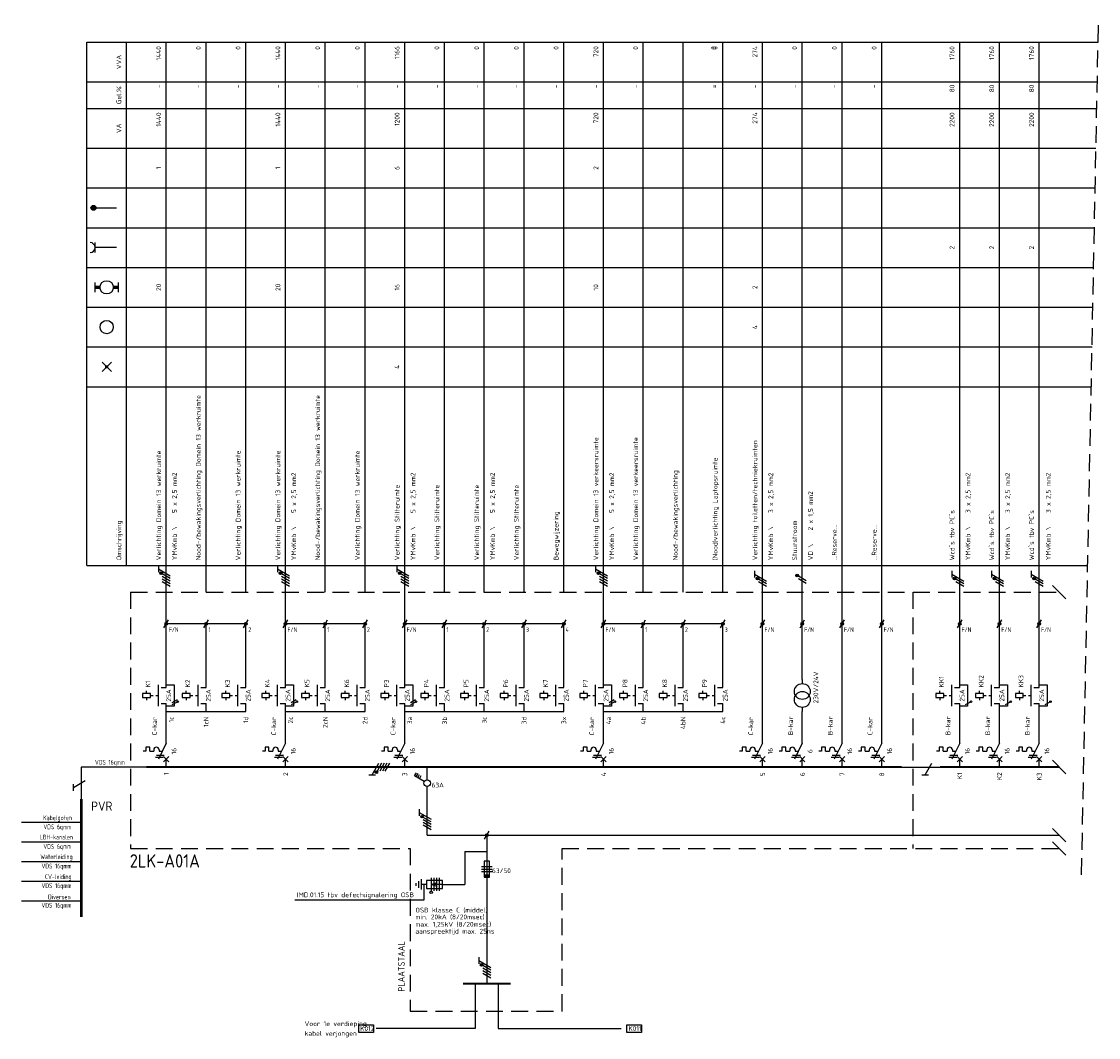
# Model space of a CAD drawing. Extents: x -1224 to 18134, y -20786 to 3554.
# Tile 51 of 88: x 5086 to 5492, y -18 to 365. Entities that reach past the tile are written whole.
import ezdxf
from ezdxf.enums import TextEntityAlignment as Align

# ---------------------------------------------------------------- set-up
doc = ezdxf.new("R2010")
doc.units = 0
doc.linetypes.add('HIDDEN', pattern=[9.525, 6.35, -3.175])
doc.linetypes.add('STABI11', pattern=[2, 1, -1])
doc.layers.get('0').update_dxf_attribs({"linetype": 'CONTINUOUS'})
for name, color, linetype in [('E-principe', 3, 'CONTINUOUS'), ('E-tekst', 2, 'CONTINUOUS'), ('EL$1----', 3, 'CONTINUOUS'), ('EL$1----_1LK-A08', 3, 'CONTINUOUS'), ('EL$1----_2LK-A02', 3, 'CONTINUOUS'), ('kast', 1, 'CONTINUOUS')]:
    doc.layers.add(name, color=color, linetype=linetype)
doc.styles.add('BURO-018', font='ISO.shx', dxfattribs={"height": 1.8})
doc.styles.add('BURO-035', font='ISO.shx', dxfattribs={"height": 3.5})
doc.styles.add('BURO-050', font='ISO.shx', dxfattribs={"height": 5})
doc.styles.get("Standard").update_dxf_attribs({"font": 'iso.shx'})

# ---------------------------------------------------------------- blocks, each defined once
blk = doc.blocks.new('HL3')
at = {"color": 0, "linetype": 'Continuous'}
for p, q in [((-3, 6.98), (-3, 4.48)), ((-3, 5.73), (1.5, 3.13)), ((1.5, 2.13), (-1.5, 3.87)), ((1.5, 1.13), (-1.5, 2.87)), ((1.5, 0.13), (-1.5, 1.87)), ((1.5, -0.87), (-1.5, 0.87))]:
    blk.add_line(p, q, dxfattribs=at)
at = {"color": 0, "linetype": 'Continuous', "const_width": 0.5}
blk.add_lwpolyline([(-1.68, 4.12, 1), (-2.18, 4.12, 1)], format="xyb", close=True, dxfattribs=at)
at = {"color": 0, "linetype": 'Continuous'}
blk.add_circle((-1.93, 4.12), 0.5, dxfattribs=at)
blk = doc.blocks.new('0302A1_')
at = {"color": 0, "linetype": 'Continuous'}
blk.add_line((-0.87, -1.5), (0.87, 1.5), dxfattribs=at)
at = {"color": 0, "const_width": 0.5}
blk.add_lwpolyline([(-0.25, 0, 1), (0.25, 0, 1)], format="xyb", close=True, dxfattribs=at)
at = {"color": 0, "linetype": 'Continuous'}
blk.add_circle((0, 0), 0.5, dxfattribs=at)
blk = doc.blocks.new('E00515')
at = {"color": 0, "linetype": 'Continuous'}
for p, q in [((6, 1.5), (0, 1.5)), ((0, 1.5), (0, -1.5)), ((0, 0), (4, 0)), ((1.25, -2.5), (1.25, 2.5)), ((2.25, -2.5), (2.25, 2.5)), ((4, 0), (2.5, 0.5)), ((2.5, -0.5), (4, 0)), ((3.25, -2.5), (3.25, 2.5)), ((4.25, -2.5), (4.25, 2.5)), ((6, -1.5), (6, 1.5)), ((6, 0), (8, 0)), ((8, -2), (8, 2)), ((9, -1.25), (9, 1.25)), ((10, -0.5), (10, 0.5)), ((0, -1.5), (6, -1.5))]:
    blk.add_line(p, q, dxfattribs=at)
blk.add_circle((4.25, 3), 0.5, dxfattribs=at)
blk = doc.blocks.new('L1')
at = {"color": 0, "linetype": 'Continuous'}
for p, q in [((-3, 73.98), (-3, 71.48)), ((-3, 72.73), (1.5, 70.13)), ((1.5, 69.13), (-1.5, 70.87)), ((1.5, 68.13), (-1.5, 69.87))]:
    blk.add_line(p, q, dxfattribs=at)
at = {"color": 0, "linetype": 'Continuous', "const_width": 0.5}
blk.add_lwpolyline([(-1.68, 71.12, 1), (-2.18, 71.12, 1)], format="xyb", close=True, dxfattribs=at)
at = {"color": 0, "linetype": 'Continuous'}
blk.add_circle((-1.93, 71.12), 0.5, dxfattribs=at)
blk = doc.blocks.new('00P')
at = {"color": 0, "linetype": 'Continuous'}
for p, q in [((0, 31), (3, 31)), ((3, 31), (3, 23)), ((3, 23), (0, 23))]:
    blk.add_line(p, q, dxfattribs=at)
blk = doc.blocks.new('RAIL3')
at = {"color": 0, "linetype": 'Continuous'}
for p, q in [((-6, 0), (6, 0)), ((1.73, 3), (-0.87, -1.5)), ((2.98, 3), (0.48, 3))]:
    blk.add_line(p, q, dxfattribs=at)
blk = doc.blocks.new('L3')
at = {"color": 0, "linetype": 'Continuous'}
for p, q in [((-3, 75.98), (-3, 73.48)), ((-3, 74.73), (1.5, 72.13)), ((1.5, 71.13), (-1.5, 72.87)), ((1.5, 70.13), (-1.5, 71.87)), ((1.5, 69.13), (-1.5, 70.87)), ((1.5, 68.13), (-1.5, 69.87))]:
    blk.add_line(p, q, dxfattribs=at)
at = {"color": 0, "linetype": 'Continuous', "const_width": 0.5}
blk.add_lwpolyline([(-1.68, 73.12, 1), (-2.18, 73.12, 1)], format="xyb", close=True, dxfattribs=at)
at = {"color": 0, "linetype": 'Continuous'}
blk.add_circle((-1.93, 73.12), 0.5, dxfattribs=at)
blk = doc.blocks.new('B26')
at = {"color": 0, "linetype": 'Continuous'}
for p, q in [((0, 9), (0, 21)), ((0, 9), (-3, 3)), ((-7.75, 6), (-8.75, 6)), ((-7.75, 7.5), (-7.75, 6)), ((-6.25, 7.5), (-7.75, 7.5)), ((-6.25, 6), (-6.25, 7.5)), ((-6.25, 6), (-4.75, 6)), ((-4.75, 6.5), (-4.75, 6)), ((-3.75, 4.5), (-0.75, 4.5)), ((-2.75, 6.5), (-2.75, 6)), ((-2.75, 6), (-1.5, 6)), ((-4.125, 3.75), (-1.125, 3.75)), ((-1, 4), (1, 2)), ((-1, 2), (1, 4)), ((0, 0), (0, 3))]:
    blk.add_line(p, q, dxfattribs=at)
blk.add_arc((-3.75, 6.5), 1, 0, 180, dxfattribs=at)
at = {"color": 1, "style": 'BURO-018'}
blk.add_attdef('E_VRIJ1', (-3.548, 12), '', height=1.8, rotation=90, dxfattribs=at)
at = {"color": 1, "linetype": 'Continuous', "style": 'BURO-018'}
blk.add_attdef('E_IIA', text='', height=1.8, rotation=90, dxfattribs=at).set_placement((2, 6), align=Align.TOP_CENTER)
blk = doc.blocks.new('M2')
at = {"color": 0, "linetype": 'Continuous'}
for p, q in [((0, 30), (0, 33)), ((-7.5, 27.75), (-7.5, 28.75)), ((-3, 23), (-3, 31)), ((-2, 30), (0, 30)), ((-6, 27.75), (-9, 27.75)), ((-9, 27.75), (-9, 26.25)), ((-9, 26.25), (-6, 26.25)), ((-7.5, 26.25), (-7.5, 25.25)), ((-6, 26.25), (-6, 27.75)), ((-6, 27.25), (-6, 27.25)), ((-2, 24), (0, 24)), ((0, 21), (0, 24))]:
    blk.add_line(p, q, dxfattribs=at)
at = {"color": 0, "linetype": 'STABI11'}
blk.add_line((-6, 27), (-3, 27), dxfattribs=at)
at = {"color": 1, "linetype": 'Continuous', "style": 'BURO-018'}
blk.add_attdef('E_VRIJ1', (-6, 30), '', height=1.8, rotation=90, dxfattribs=at)
blk.add_attdef('E_IMS', text='', height=1.8, rotation=90, dxfattribs=at).set_placement((0, 27), align=Align.TOP_CENTER)
blk = doc.blocks.new('b1s')
at = {"color": 0, "linetype": 'Continuous'}
blk.add_line((0, 33), (0, 54), dxfattribs=at)
blk = doc.blocks.new('m1s')
at = {"color": 0, "linetype": 'Continuous'}
blk.add_line((0, 54), (0, 66), dxfattribs=at)
blk = doc.blocks.new('m1')
at = {"color": 0, "linetype": 'Continuous'}
blk.add_line((0, 21), (0, 33), dxfattribs=at)
blk = doc.blocks.new('M13')
at = {"color": 0, "linetype": 'Continuous'}
for p, q in [((0, 33), (0, 31.5)), ((0, 22.5), (0, 21))]:
    blk.add_line(p, q, dxfattribs=at)
for centre in [(0, 28.5), (0, 25.5)]:
    blk.add_circle(centre, 3, dxfattribs=at)
at = {"color": 1, "linetype": 'Continuous', "style": 'BURO-018'}
blk.add_attdef('E_VRIJ1', (6, 24), '', height=1.8, rotation=90, dxfattribs=at)
blk = doc.blocks.new('KOLNR1')
at = {"color": 0, "linetype": 'Continuous'}
for p, q in [((1.41, -1.41), (-1.41, 1.41)), ((-1.41, -1.41), (1.41, 1.41))]:
    blk.add_line(p, q, dxfattribs=at)
at = {"color": 0, "linetype": 'Continuous', "const_width": 0.5}
blk.add_lwpolyline([(-0.25, 0, 1), (0.25, 0, 1)], format="xyb", close=True, dxfattribs=at)
blk = doc.blocks.new('KOLNR3')
at = {"color": 0, "linetype": 'Continuous'}
blk.add_circle((0, 0), 2, dxfattribs=at)
blk = doc.blocks.new('KOLNR5')
at = {"color": 0, "linetype": 'Continuous'}
for p, q in [((-3.5, -1.5), (-3.5, 1.5)), ((3.5, 1.5), (3.5, -1.5))]:
    blk.add_line(p, q, dxfattribs=at)
at = {"color": 0, "linetype": 'Continuous', "const_width": 1}
for points in [[(-2, 0), (-3.5, 0)], [(2, 0), (3.5, 0)]]:
    blk.add_lwpolyline(points, dxfattribs=at)
at = {"color": 0, "linetype": 'Continuous'}
blk.add_circle((0, 0), 2, dxfattribs=at)
blk = doc.blocks.new('KOLNR6')
at = {"color": 0, "linetype": 'Continuous'}
for p, q in [((-3.5, -1.5), (-3.5, 1.5)), ((3, 0), (-3.5, 0))]:
    blk.add_line(p, q, dxfattribs=at)
blk.add_arc((-5, 0), 1.5, 270, 90, dxfattribs=at)
blk = doc.blocks.new('KOLNR8')
at = {"color": 0, "linetype": 'Continuous'}
blk.add_line((-4, 0), (3, 0), dxfattribs=at)
at = {"color": 0, "linetype": 'Continuous', "const_width": 0.75}
blk.add_lwpolyline([(-4, -0.375, 1), (-4, 0.375, 1)], format="xyb", close=True, dxfattribs=at)
at = {"color": 0, "linetype": 'Continuous'}
blk.add_circle((-4, 0), 0.75, dxfattribs=at)
blk = doc.blocks.new('1P')
at = {"color": 0, "linetype": 'Continuous'}
blk.add_line((1.5, 0.87), (-1.5, -0.87), dxfattribs=at)

msp = doc.modelspace()

# ---------------------------------------------------------------- linework, layer by layer
at = {"layer": 'E-principe'}
for p, q in [((5133.07, 83.7), (5108.5, 83.7)), ((5108.5, 62.71), (5085.94, 62.71)), ((5108.5, 55.32), (5085.94, 55.32)), ((5108.5, 47.92), (5085.94, 47.92)), ((5108.5, 40.53), (5085.94, 40.53)), ((5108.5, 33.13), (5085.94, 33.13))]:
    msp.add_line(p, q, dxfattribs=at)
at = {"layer": 'E-principe', "const_width": 1}
msp.add_lwpolyline([(5108.5, 71.7), (5108.5, 27.1)], dxfattribs=at)
at = {"layer": 'EL$1----', "linetype": 'HIDDEN'}
msp.add_line((5485.94, 42.99), (5492.32, 364.99), dxfattribs=at)
at = {"layer": 'EL$1----', "linetype": 'Continuous'}
for p, q in [((5382.07, 153.99), (5379.07, 155.72)), ((5382.07, 152.99), (5379.07, 154.72)), ((5234.24, 80.36), (5234.94, 81.57)), ((5238.99, 78.95), (5238.99, 83.7)), ((5237.91, 78.24), (5234.24, 80.36)), ((5234.85, 80.01), (5235.55, 81.22)), ((5235.45, 79.66), (5236.15, 80.87)), ((5236.06, 79.31), (5236.76, 80.52)), ((5238.99, 58.01), (5238.99, 76.28)), ((5259.49, 46.17), (5263.49, 46.17)), ((5259.49, 45.17), (5263.49, 45.17)), ((5262.49, 48.17), (5260.49, 48.17)), ((5260.49, 48.17), (5260.49, 42.17)), ((5262.49, 42.17), (5262.49, 48.17)), ((5263.49, 44.17), (5259.49, 44.17)), ((5260.49, 42.17), (5262.49, 42.17)), ((5258.49, 11.92), (5258.49, 9.42)), ((5258.49, 10.67), (5262.99, 8.07)), ((5262.99, 7.07), (5259.99, 8.8)), ((5262.99, 6.07), (5259.99, 7.8)), ((5262.99, 5.07), (5259.99, 6.8)), ((5262.99, 4.07), (5259.99, 5.8))]:
    msp.add_line(p, q, dxfattribs=at)
at = {"layer": 'EL$1----'}
for p, q in [((5479.99, 147.17), (5474.93, 152.23)), ((5155.57, 137.7), (5140.57, 137.7)), ((5170.57, 137.7), (5155.57, 137.7)), ((5200.57, 137.7), (5185.57, 137.7)), ((5215.57, 137.7), (5200.57, 137.7)), ((5245.57, 137.7), (5230.57, 137.7)), ((5260.57, 137.7), (5245.57, 137.7)), ((5275.57, 137.7), (5260.57, 137.7)), ((5290.57, 137.7), (5275.57, 137.7)), ((5320.57, 137.7), (5305.57, 137.7)), ((5335.57, 137.7), (5320.57, 137.7)), ((5350.57, 137.7), (5335.57, 137.7)), ((5479.99, 81.17), (5474.93, 86.23)), ((5418.07, 83.7), (5432.46, 83.7)), ((5238.99, 58.01), (5477.46, 58.01)), ((5261.49, 58.01), (5261.49, 1.94)), ((5479.99, 55.47), (5474.93, 60.54)), ((5479.99, 50.43), (5474.93, 55.5)), ((5253.27, 51.81), (5261.49, 51.81)), ((5253.27, 51.81), (5253.27, 39.43)), ((5237.75, 39.43), (5237.75, 33.41)), ((5244.75, 39.43), (5253.27, 39.43)), ((5237.75, 33.41), (5189.08, 33.41)), ((5257.13, 1.94), (5257.13, -14.99)), ((5265.85, 1.94), (5265.85, -14.99)), ((5257.13, -14.99), (5219.8, -14.99)), ((5265.85, -14.99), (5312.18, -14.99))]:
    msp.add_line(p, q, dxfattribs=at)
at = {"layer": 'EL$1----', "color": 1, "linetype": 'Continuous'}
for p, q in [((5426.9, 80.7), (5429.49, 85.2)), ((5425.65, 80.7), (5428.15, 80.7))]:
    msp.add_line(p, q, dxfattribs=at)
at = {"layer": 'EL$1----', "linetype": 'Continuous', "const_width": 0.5}
for points in [[(5378.89, 155.97, 1), (5378.39, 155.97, 1)], [(5259.81, 9.05, 1), (5259.31, 9.05, 1)]]:
    msp.add_lwpolyline(points, format="xyb", close=True, dxfattribs=at)
at = {"layer": 'EL$1----', "linetype": 'Continuous', "const_width": 0.7}
msp.add_lwpolyline([(5252.49, 1.94), (5270.49, 1.94)], dxfattribs=at)
at = {"layer": 'EL$1----', "linetype": 'Continuous'}
for centre, radius in [((5378.64, 155.97), 0.5), ((5238.99, 77.62), 1.25), ((5259.56, 9.05), 0.5)]:
    msp.add_circle(centre, radius, dxfattribs=at)
at = {"layer": 'EL$1----'}
for centre in [(5144.84, 108.36), (5189.84, 108.36), (5234.84, 108.36), (5309.84, 108.36), (5444.23, 108.36), (5459.23, 108.36), (5474.23, 108.36)]:
    msp.add_circle(centre, 0.283, dxfattribs=at)
at = {"layer": 'EL$1----', "linetype": 'Continuous'}
msp.add_solid([(5260.49, 42.17), (5260.49, 43.17), (5262.49, 42.17), (5262.49, 43.17)], dxfattribs=at)
at = {"layer": 'EL$1----_1LK-A08', "color": 2}
for p, q in [((5213.17, -13.57), (5218.7, -13.57)), ((5213.17, -16.41), (5213.17, -13.57)), ((5218.7, -13.57), (5218.7, -16.41)), ((5314.4, -13.57), (5319.93, -13.57)), ((5314.4, -16.41), (5314.4, -13.57)), ((5319.93, -13.57), (5319.93, -16.41)), ((5218.7, -16.41), (5213.17, -16.41)), ((5319.93, -16.41), (5314.4, -16.41))]:
    msp.add_line(p, q, dxfattribs=at)
at = {"layer": 'EL$1----_2LK-A02', "color": 1}
for p, q in [((5110.57, 357.2), (5492.16, 357.2)), ((5110.57, 159.7), (5110.57, 357.2)), ((5125.57, 159.7), (5125.57, 357.2)), ((5110.57, 342.2), (5491.87, 342.2)), ((5110.57, 332.2), (5491.67, 332.2)), ((5110.57, 317.2), (5491.37, 317.2)), ((5110.57, 302.2), (5491.07, 302.2)), ((5110.57, 287.2), (5490.78, 287.2)), ((5110.57, 272.2), (5490.48, 272.2)), ((5110.57, 257.2), (5490.18, 257.2)), ((5110.57, 242.2), (5489.89, 242.2)), ((5110.57, 227.2), (5489.59, 227.2)), ((5110.57, 159.7), (5488.25, 159.7))]:
    msp.add_line(p, q, dxfattribs=at)
at = {"layer": 'EL$1----_2LK-A02'}
for p, q in [((5140.57, 149.7), (5140.57, 357.2)), ((5155.57, 149.7), (5155.57, 357.2)), ((5170.57, 149.7), (5170.57, 357.2)), ((5185.57, 149.7), (5185.57, 357.2)), ((5200.57, 149.7), (5200.57, 357.2)), ((5215.57, 149.7), (5215.57, 357.2)), ((5230.57, 149.7), (5230.57, 357.2)), ((5245.57, 149.7), (5245.57, 357.2)), ((5260.57, 149.7), (5260.57, 357.2)), ((5275.57, 149.7), (5275.57, 357.2)), ((5290.57, 149.7), (5290.57, 357.2)), ((5305.57, 149.7), (5305.57, 357.2)), ((5320.57, 149.7), (5320.57, 357.2)), ((5335.57, 149.7), (5335.57, 357.2)), ((5350.57, 149.7), (5350.57, 357.2)), ((5365.57, 149.7), (5365.57, 357.2)), ((5380.57, 149.7), (5380.57, 357.2)), ((5395.57, 149.7), (5395.57, 357.2)), ((5410.57, 149.7), (5410.57, 357.2)), ((5439.96, 149.7), (5439.96, 357.2)), ((5454.96, 149.7), (5454.96, 357.2)), ((5469.96, 149.7), (5469.96, 357.2)), ((5140.57, 104.7), (5155.57, 104.7)), ((5155.57, 104.7), (5170.57, 104.7)), ((5185.57, 104.7), (5200.57, 104.7)), ((5200.57, 104.7), (5215.57, 104.7)), ((5230.57, 104.7), (5290.57, 104.7)), ((5305.57, 104.7), (5350.57, 104.7))]:
    msp.add_line(p, q, dxfattribs=at)
at = {"layer": 'EL$1----_2LK-A02', "color": 1, "linetype": 'HIDDEN'}
for p, q in [((5127.07, 149.7), (5477.46, 149.7)), ((5127.07, 149.7), (5127.07, 52.97)), ((5422.32, 149.7), (5422.32, 52.97))]:
    msp.add_line(p, q, dxfattribs=at)
at = {"layer": 'EL$1----_2LK-A02'}
for points in [[(5148.07, 83.7, 0.7, 0.7, 0), (5133.07, 83.7, 0.7, 0.7, 0)], [(5163.07, 83.7, 0.7, 0.7, 0), (5148.07, 83.7, 0.7, 0.7, 0)], [(5178.07, 83.7, 0.7, 0.7, 0), (5163.07, 83.7, 0.7, 0.7, 0)], [(5193.07, 83.7, 0.7, 0.7, 0), (5178.07, 83.7, 0.7, 0.7, 0)], [(5208.07, 83.7, 0.7, 0.7, 0), (5193.07, 83.7, 0.7, 0.7, 0)], [(5223.07, 83.7, 0.7, 0.7, 0), (5208.07, 83.7, 0.7, 0.7, 0)], [(5238.07, 83.7, 0.7, 0.7, 0), (5223.07, 83.7, 0.7, 0.7, 0)], [(5253.07, 83.7, 0.7, 0.7, 0), (5238.07, 83.7, 0.7, 0.7, 0)], [(5268.07, 83.7, 0.7, 0.7, 0), (5253.07, 83.7, 0.7, 0.7, 0)], [(5283.07, 83.7, 0.7, 0.7, 0), (5268.07, 83.7, 0.7, 0.7, 0)], [(5298.07, 83.7, 0.7, 0.7, 0), (5283.07, 83.7, 0.7, 0.7, 0)], [(5313.07, 83.7, 0.7, 0.7, 0), (5298.07, 83.7, 0.7, 0.7, 0)], [(5328.07, 83.7, 0.7, 0.7, 0), (5313.07, 83.7, 0.7, 0.7, 0)], [(5343.07, 83.7, 0.7, 0.7, 0), (5328.07, 83.7, 0.7, 0.7, 0)], [(5358.07, 83.7, 0.7, 0.7, 0), (5343.07, 83.7, 0.7, 0.7, 0)], [(5373.07, 83.7, 0.7, 0.7, 0), (5358.07, 83.7, 0.7, 0.7, 0)], [(5388.07, 83.7, 0.7, 0.7, 0), (5373.07, 83.7, 0.7, 0.7, 0)], [(5403.07, 83.7, 0.7, 0.7, 0), (5388.07, 83.7, 0.7, 0.7, 0)], [(5418.07, 83.7, 0.7, 0.7, 0), (5403.07, 83.7, 0.7, 0.7, 0)], [(5447.46, 83.7, 0.7, 0.7, 0), (5432.46, 83.7, 0.7, 0.7, 0)], [(5462.46, 83.7, 0.7, 0.7, 0), (5447.46, 83.7, 0.7, 0.7, 0)], [(5477.46, 83.7, 0.7, 0.7, 0), (5462.46, 83.7, 0.7, 0.7, 0)]]:
    msp.add_lwpolyline(points, format="xyseb", dxfattribs=at)
at = {"layer": 'kast', "color": 1, "linetype": 'HIDDEN'}
for p, q in [((5127.07, 52.97), (5232.65, 52.97)), ((5289.89, 52.97), (5477.46, 52.97))]:
    msp.add_line(p, q, dxfattribs=at)
at = {"layer": 'kast', "linetype": 'HIDDEN'}
for p, q in [((5232.65, 52.97), (5232.65, -8.37)), ((5289.89, -8.37), (5289.89, 52.97)), ((5232.65, -8.37), (5289.89, -8.37))]:
    msp.add_line(p, q, dxfattribs=at)

# ---------------------------------------------------------------- block references
at = {"layer": 'E-principe', "xscale": -1, "rotation": 90}
msp.add_blockref('RAIL3', (5108.5, 77.7), dxfattribs=at)
at = {"layer": 'EL$1----'}
for name, p in [('L3', (5140.57, 83.7)), ('L3', (5185.57, 83.7)), ('L3', (5230.57, 83.7)), ('L3', (5305.57, 83.7)), ('L1', (5365.57, 83.7)), ('L1', (5439.96, 83.7)), ('L1', (5454.96, 83.7)), ('L1', (5469.96, 83.7)), ('0302A1_', (5140.57, 137.7)), ('0302A1_', (5155.57, 137.7)), ('0302A1_', (5170.57, 137.7)), ('0302A1_', (5185.57, 137.7)), ('0302A1_', (5200.57, 137.7)), ('0302A1_', (5215.57, 137.7)), ('0302A1_', (5230.57, 137.7)), ('0302A1_', (5245.57, 137.7)), ('0302A1_', (5260.57, 137.7)), ('0302A1_', (5275.57, 137.7)), ('0302A1_', (5290.57, 137.7)), ('0302A1_', (5305.57, 137.7)), ('0302A1_', (5320.57, 137.7)), ('0302A1_', (5335.57, 137.7)), ('0302A1_', (5350.57, 137.7)), ('0302A1_', (5365.57, 137.7)), ('0302A1_', (5380.57, 137.7)), ('0302A1_', (5395.57, 137.7)), ('0302A1_', (5410.57, 137.7)), ('0302A1_', (5439.96, 137.7)), ('0302A1_', (5454.96, 137.7)), ('0302A1_', (5469.96, 137.7)), ('00P', (5140.57, 83.7)), ('00P', (5185.57, 83.7)), ('00P', (5230.57, 83.7)), ('00P', (5305.57, 83.7)), ('00P', (5439.96, 83.7)), ('00P', (5454.96, 83.7)), ('00P', (5469.96, 83.7)), ('HL3', (5238.99, 60.85)), ('0302A1_', (5261.49, 58.01))]:
    msp.add_blockref(name, p, dxfattribs=at)
at = {"layer": 'EL$1----', "xscale": 0.6399999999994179, "yscale": 0.6399999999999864, "zscale": 0.6400000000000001}
for p in [(5143.65, 108.45), (5143.65, 107.67), (5188.65, 108.45), (5188.65, 107.67), (5233.65, 108.45), (5233.65, 107.67), (5308.65, 108.45), (5308.65, 107.67), (5443.04, 107.67), (5458.04, 107.67), (5473.04, 107.67)]:
    msp.add_blockref('1P', p, dxfattribs=at)
at = {"layer": 'EL$1----', "color": 1, "rotation": 90}
msp.add_blockref('HL3', (5223.96, 83.7), dxfattribs=at)
at = {"layer": 'EL$1----', "rotation": 180}
msp.add_blockref('E00515', (5244.75, 39.43), dxfattribs=at)
at = {"layer": 'EL$1----_2LK-A02', "xscale": 1.25, "yscale": 1.25, "zscale": 1.25}
for name, p in [('KOLNR8', (5118.07, 294.7)), ('KOLNR6', (5118.07, 279.7)), ('KOLNR5', (5118.07, 264.7)), ('KOLNR3', (5118.07, 249.7)), ('KOLNR1', (5118.07, 234.7))]:
    msp.add_blockref(name, p, dxfattribs=at)
at = {"layer": 'EL$1----_2LK-A02'}
for name, p in [('m1s', (5140.57, 83.7)), ('m1s', (5185.57, 83.7)), ('m1s', (5230.57, 83.7)), ('m1s', (5305.57, 83.7)), ('m1s', (5365.57, 83.7)), ('m1s', (5380.57, 83.7)), ('m1s', (5395.57, 83.7)), ('m1s', (5410.57, 83.7)), ('m1s', (5439.96, 83.7)), ('m1s', (5454.96, 83.7)), ('m1s', (5469.96, 83.7)), ('b1s', (5140.57, 83.7)), ('b1s', (5155.57, 83.7)), ('b1s', (5170.57, 83.7)), ('b1s', (5185.57, 83.7)), ('b1s', (5200.57, 83.7)), ('b1s', (5215.57, 83.7)), ('b1s', (5230.57, 83.7)), ('b1s', (5245.57, 83.7)), ('b1s', (5260.57, 83.7)), ('b1s', (5275.57, 83.7)), ('b1s', (5290.57, 83.7)), ('b1s', (5305.57, 83.7)), ('b1s', (5320.57, 83.7)), ('b1s', (5335.57, 83.7)), ('b1s', (5350.57, 83.7)), ('b1s', (5365.57, 83.7)), ('b1s', (5380.57, 83.7)), ('b1s', (5395.57, 83.7)), ('b1s', (5410.57, 83.7)), ('b1s', (5439.96, 83.7)), ('b1s', (5454.96, 83.7)), ('b1s', (5469.96, 83.7)), ('m1', (5365.57, 83.7)), ('m1', (5395.57, 83.7)), ('m1', (5410.57, 83.7))]:
    msp.add_blockref(name, p, dxfattribs=at)
for name, p, values in [('M13', (5380.57, 83.7), {'E_VRIJ1': '230V/24V'}), ('M2', (5439.96, 83.7), {'E_IMS': '25A', 'E_VRIJ1': 'KK1'}), ('M2', (5454.96, 83.7), {'E_IMS': '25A', 'E_VRIJ1': 'KK2'}), ('M2', (5469.96, 83.7), {'E_IMS': '25A', 'E_VRIJ1': 'KK3'}), ('M2', (5140.57, 83.7), {'E_IMS': '25A', 'E_VRIJ1': 'K1'}), ('M2', (5155.57, 83.7), {'E_IMS': '25A', 'E_VRIJ1': 'K2'}), ('M2', (5170.57, 83.7), {'E_IMS': '25A', 'E_VRIJ1': 'K3'}), ('M2', (5185.57, 83.7), {'E_IMS': '25A', 'E_VRIJ1': 'K4'}), ('M2', (5200.57, 83.7), {'E_IMS': '25A', 'E_VRIJ1': 'K5'}), ('M2', (5215.57, 83.7), {'E_IMS': '25A', 'E_VRIJ1': 'K6'}), ('M2', (5230.57, 83.7), {'E_IMS': '25A', 'E_VRIJ1': 'P3'}), ('M2', (5245.57, 83.7), {'E_IMS': '25A', 'E_VRIJ1': 'P4'}), ('M2', (5260.57, 83.7), {'E_IMS': '25A', 'E_VRIJ1': 'P5'}), ('M2', (5275.57, 83.7), {'E_IMS': '25A', 'E_VRIJ1': 'P6'}), ('M2', (5290.57, 83.7), {'E_IMS': '25A', 'E_VRIJ1': 'K7'}), ('M2', (5305.57, 83.7), {'E_IMS': '25A', 'E_VRIJ1': 'P7'}), ('M2', (5320.57, 83.7), {'E_IMS': '25A', 'E_VRIJ1': 'P8'}), ('M2', (5335.57, 83.7), {'E_IMS': '25A', 'E_VRIJ1': 'K8'}), ('M2', (5350.57, 83.7), {'E_IMS': '25A', 'E_VRIJ1': 'P9'}), ('B26', (5140.57, 83.7), {'E_IIA': '16', 'E_VRIJ1': 'C-kar'}), ('B26', (5185.57, 83.7), {'E_IIA': '16', 'E_VRIJ1': 'C-kar'}), ('B26', (5230.57, 83.7), {'E_IIA': '16', 'E_VRIJ1': 'C-kar'}), ('B26', (5305.57, 83.7), {'E_IIA': '16', 'E_VRIJ1': 'C-kar'}), ('B26', (5365.57, 83.7), {'E_IIA': '16', 'E_VRIJ1': 'C-kar'}), ('B26', (5380.57, 83.7), {'E_IIA': '6', 'E_VRIJ1': 'B-kar'}), ('B26', (5395.57, 83.7), {'E_IIA': '16', 'E_VRIJ1': 'B-kar'}), ('B26', (5410.57, 83.7), {'E_IIA': '16', 'E_VRIJ1': 'C-kar'}), ('B26', (5439.96, 83.7), {'E_IIA': '16', 'E_VRIJ1': 'B-kar'}), ('B26', (5454.96, 83.7), {'E_IIA': '16', 'E_VRIJ1': 'B-kar'}), ('B26', (5469.96, 83.7), {'E_IIA': '16', 'E_VRIJ1': 'B-kar'})]:
    msp.add_blockref(name, p, dxfattribs=at).add_auto_attribs(values)

# ---------------------------------------------------------------- texts
at = {"layer": 'E-principe', "color": 2, "style": 'BURO-035'}
msp.add_text('PVR', height=3.5, dxfattribs=at).set_placement((5112.21, 67.18))
at = {"layer": 'E-tekst', "color": 1, "width": 0.8}
for s, p in [('F/N', (5141.53, 134.66)), ('1', (5156.53, 134.66)), ('2', (5171.53, 134.66)), ('F/N', (5186.28, 134.66)), ('1', (5201.28, 134.66)), ('2', (5216.28, 134.66)), ('F/N', (5231.28, 134.66)), ('1', (5246.28, 134.66)), ('2', (5261.28, 134.66)), ('3', (5276.28, 134.66)), ('4', (5291.28, 134.66)), ('F/N', (5306.28, 134.66)), ('1', (5321.28, 134.66)), ('2', (5336.28, 134.66)), ('3', (5351.28, 134.66)), ('F/N', (5366.28, 134.66)), ('F/N', (5381.28, 134.66)), ('F/N', (5396.28, 134.66)), ('F/N', (5411.28, 134.66)), ('F/N', (5440.67, 134.66)), ('F/N', (5455.67, 134.66)), ('F/N', (5470.67, 134.66)), ('VDS 16qmm', (5113.65, 84.61)), ('Kabelgoten', (5094.09, 63.65)), ('VDS 6qmm', (5094.2, 60.23)), ('LBH-kanalen', (5092.86, 56.36)), ('VDS 6qmm', (5094.2, 52.83)), ('Waterleiding', (5093.06, 48.97)), ('VDS 16qmm', (5093.48, 45.44)), ('CV-leiding', (5094.81, 41.42)), ('VDS 16qmm', (5093.48, 38.04)), ('Diversen', (5095.94, 33.79)), ('VDS 16qmm', (5093.48, 30.65))]:
    msp.add_text(s, height=1.8, dxfattribs=at).set_placement(p)
at = {"layer": 'EL$1----', "color": 1, "style": 'BURO-018'}
msp.add_text('63A', height=1.8, dxfattribs=at).set_placement((5242.99, 77.78), align=Align.TOP_CENTER)
msp.add_text('63/50', height=1.8, dxfattribs=at).set_placement((5270.59, 45.48), align=Align.TOP_RIGHT)
for s, p in [('IMD.01.15 tbv defectsignalering OSB', (5189.86, 34.58)), ('OSB klasse C (middel)', (5234.56, 28.83)), ('min. 20kA (8/20msec)', (5234.56, 26.25)), ('max. 1,25kV (8/20msec)', (5234.56, 23.47)), ('aanspreektijd max. 25ns', (5234.56, 20.86)), ('Voor 1e verdieping', (5192.74, -14.05))]:
    msp.add_text(s, height=1.8, dxfattribs=at).set_placement(p)
for s, p in [('kabel verjongen', (5192.74, -15.92)), ('K012', (5213.71, -14.06)), ('K011', (5314.94, -14.06))]:
    msp.add_text(s, height=1.8, dxfattribs=at).set_placement(p, align=Align.TOP_LEFT)
at = {"layer": 'EL$1----_2LK-A02', "color": 1, "style": 'BURO-018'}
for s, p in [('1440', (5138.57, 355.7)), ('0', (5153.57, 355.7)), ('0', (5168.57, 355.7)), ('1440', (5183.57, 355.7)), ('0', (5198.57, 355.7)), ('0', (5213.57, 355.7)), ('1166', (5228.57, 355.7)), ('0', (5243.57, 355.7)), ('0', (5258.57, 355.7)), ('0', (5273.57, 355.7)), ('0', (5288.57, 355.7)), ('720', (5303.57, 355.7)), ('0', (5318.57, 355.7)), ('0', (5347.96, 355.7)), ('0', (5348.57, 355.7)), ('274', (5363.57, 355.7)), ('0', (5378.57, 355.7)), ('0', (5393.57, 355.7)), ('0', (5408.57, 355.7)), ('1760', (5437.96, 355.7)), ('1760', (5452.96, 355.7)), ('1760', (5467.96, 355.7)), ('-', (5138.57, 341.2)), ('-', (5153.57, 341.2)), ('-', (5168.57, 341.2)), ('-', (5183.57, 341.2)), ('-', (5198.57, 341.2)), ('-', (5213.57, 341.2)), ('-', (5228.57, 341.2)), ('-', (5243.57, 341.2)), ('-', (5258.57, 341.2)), ('-', (5273.57, 341.2)), ('-', (5288.57, 341.2)), ('-', (5303.57, 341.2)), ('-', (5318.57, 341.2)), ('-', (5347.96, 341.2)), ('-', (5348.57, 341.2)), ('-', (5363.57, 341.2)), ('-', (5378.57, 341.2)), ('-', (5393.57, 341.2)), ('-', (5408.57, 341.2)), ('80', (5437.96, 341.2)), ('80', (5452.96, 341.2)), ('80', (5467.96, 341.2)), ('1440', (5138.57, 330.7)), ('1440', (5183.57, 330.7)), ('1200', (5228.57, 330.7)), ('720', (5303.57, 330.7)), ('274', (5363.57, 330.7)), ('2200', (5437.96, 330.7)), ('2200', (5452.96, 330.7)), ('2200', (5467.96, 330.7))]:
    msp.add_text(s, height=1.8, rotation=90, dxfattribs=at).set_placement(p, align=Align.RIGHT)
for s, p in [('VVA', (5123.57, 349.7)), ('Gel.%', (5123.57, 337.2)), ('VA', (5123.57, 324.7)), ('1', (5138.57, 309.7)), ('1', (5183.57, 309.7)), ('6', (5228.57, 309.7)), ('2', (5303.57, 309.7)), ('2', (5437.96, 279.7)), ('2', (5452.96, 279.7)), ('2', (5467.96, 279.7)), ('20', (5138.57, 264.7)), ('20', (5183.57, 264.7)), ('16', (5228.57, 264.7)), ('10', (5303.57, 264.7)), ('2', (5363.57, 264.7)), ('4', (5363.57, 249.7)), ('4', (5228.57, 234.7))]:
    msp.add_text(s, height=1.8, rotation=90, dxfattribs=at).set_placement(p, align=Align.CENTER)
for s, p in [('Nood-/bewakingsverlichting Domein 13 werkruimte', (5153.57, 161.7)), ('Nood-/bewakingsverlichting Domein 13 werkruimte', (5198.57, 161.7)), ('Verlichting Domein 13 verkeersruimte', (5303.57, 161.7)), ('Verlichting Domein 13 verkeersruimte', (5318.57, 161.7)), ('Verlichting toiletten/techniekruimten', (5363.57, 161.7)), ('Verlichting Domein 13 werkruimte', (5138.57, 161.7)), ('Verlichting Domein 13 werkruimte', (5168.57, 161.7)), ('Verlichting Domein 13 werkruimte', (5183.57, 161.7)), ('Verlichting Domein 13 werkruimte', (5213.57, 161.7)), ('(Nood)verlichting Laptopsruimte', (5348.57, 161.7)), ('Nood-/bewakingsverlichting', (5333.57, 161.7)), ('YMvKmb \\    5 x 2,5 mm2', (5144.57, 161.7)), ('YMvKmb \\    5 x 2,5 mm2', (5189.57, 161.7)), ('Verlichting Stilteruimte', (5228.57, 161.7)), ('YMvKmb \\    5 x 2,5 mm2', (5234.57, 161.7)), ('Verlichting Stilteruimte', (5243.57, 161.7)), ('Verlichting Stilteruimte', (5258.57, 161.7)), ('YMvKmb \\    5 x 2,5 mm2', (5264.57, 161.7)), ('Verlichting Stilteruimte', (5273.57, 161.7)), ('YMvKmb \\    5 x 2,5 mm2', (5309.57, 161.7)), ('YMvKmb \\    3 x 2,5 mm2', (5369.57, 161.7)), ('YMvKmb \\    3 x 2,5 mm2', (5443.96, 161.7)), ('YMvKmb \\    3 x 2,5 mm2', (5458.96, 161.7)), ('YMvKmb \\    3 x 2,5 mm2', (5474.27, 161.7)), ('Bewegwijzering', (5288.57, 161.7)), ('VD \\    2 x 1,5 mm2', (5384.57, 161.7)), ('Wcd`s tbv PC`s', (5437.96, 161.7)), ('Wcd`s tbv PC`s', (5452.96, 161.7)), ('Wcd`s tbv PC`s', (5467.96, 161.7)), ('Omschrijving', (5123.57, 161.7)), ('Stuurstroom', (5378.57, 161.7)), ('...Reserve...', (5393.57, 161.7)), ('...Reserve...', (5408.57, 161.7))]:
    msp.add_text(s, height=1.8, rotation=90, dxfattribs=at).set_placement(p)
for s, p in [('1c', (5142.47, 102.7)), ('1cN', (5155.57, 102.7)), ('1d', (5170.57, 102.7)), ('2c', (5187.47, 102.7)), ('2cN', (5200.57, 102.7)), ('2d', (5215.57, 102.7)), ('3a', (5232.38, 102.7)), ('3b', (5245.57, 102.7)), ('3c', (5260.57, 102.7)), ('3d', (5275.57, 102.7)), ('3x', (5290.57, 102.7)), ('4a', (5307.47, 102.7)), ('4b', (5320.57, 102.7)), ('4bN', (5335.57, 102.7)), ('4c', (5350.57, 102.7)), ('1', (5140.57, 81.7)), ('2', (5185.57, 81.7)), ('3', (5230.57, 81.7)), ('4', (5305.57, 81.7)), ('5', (5365.57, 81.7)), ('6', (5380.57, 81.7)), ('7', (5395.57, 81.7)), ('8', (5410.57, 81.7)), ('K1', (5439.96, 81.7)), ('K2', (5454.96, 81.7)), ('K3', (5469.96, 81.7))]:
    msp.add_text(s, height=1.8, rotation=90, dxfattribs=at).set_placement(p, align=Align.MIDDLE_RIGHT)
at = {"layer": 'kast', "color": 2, "style": 'BURO-050'}
msp.add_text('2LK-A01A', height=5, dxfattribs=at).set_placement((5153.25, 48.27), align=Align.MIDDLE_RIGHT)
at = {"layer": 'kast', "color": 2, "linetype": 'HIDDEN', "style": 'BURO-018'}
msp.add_text('PLAATSTAAL', height=2.5, rotation=90, dxfattribs=at).set_placement((5229.28, 17.97), align=Align.MIDDLE_RIGHT)

doc.saveas('drawing.dxf')
